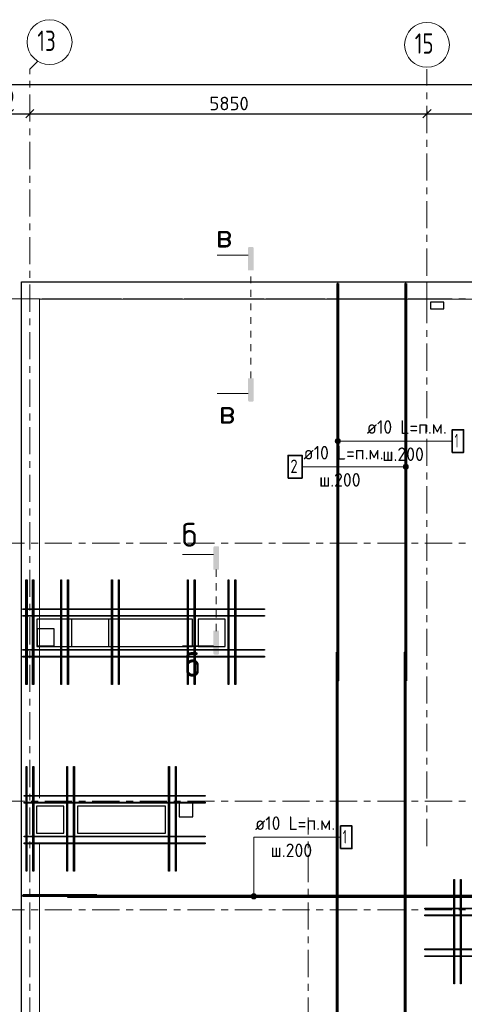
# Model space of a CAD drawing. Header units: metres. Extents: x -38 to 100, y -15 to 21.
# Tile 11 of 90: x 33 to 39, y 6 to 21. Entities that reach past the tile are written whole.
import ezdxf

# ---------------------------------------------------------------- set-up
doc = ezdxf.new("R2010")
doc.units = ezdxf.units.M
doc.header["$PDMODE"] = 65
for name, pattern in [('______11', [0.5, 0.4, -0.05, 0, -0.05]), ('______2', [0.27, 0.2, -0.07]), ('______3', [0.5, 0.4, -0.1]), ('______5', [1.1, 0.8, -0.1, 0.1, -0.1]), ('______9', [0.1, 0, -0.1])]:
    doc.linetypes.add(name, pattern=pattern)
for name, color, linetype, lineweight in [('XR$2$Осевая линия (1)', 7, '______5', 13), ('XR$2$Размерная линия (1)', 7, 'Continuous', 13), ('XR$3$Арм. стержнями верхней зоны', 180, 'Continuous', 35), ('XR$3$Арм. стержнями нижней зоны', 180, 'Continuous', 35), ('XR$3$Арм.стержн. Доп. арматура', 180, 'Continuous', 35), ('XR$3$Балка (1)', 7, '______3', 13), ('XR$3$ВК__отв в полу 1-2 эт', 220, 'Continuous', 25), ('XR$3$Перекрытие (1)', 7, 'Continuous', 35), ('XR$5$Арм. стержнями нижней зоны', 180, 'Continuous', 35), ('XR$5$Арм.стержн. Доп. арматура', 180, 'Continuous', 35), ('XR$5$Балка (1)', 7, '______3', 13), ('XR$5$Общий слой (1)_1', 7, 'Continuous', 13), ('XR$5$Перекрытие (1)', 7, 'Continuous', 35)]:
    doc.layers.add(name, color=color, linetype=linetype, lineweight=lineweight)
doc.styles.add('ISOCPEUR', font='txt')
doc.dimstyles.new('DIMSTYLE_3', dxfattribs={"dimtxt": 0.2, "dimasz": 0.2, "dimexe": 0, "dimexo": 0, "dimgap": 0.1, "dimtad": 2, "dimdec": 0, "dimlfac": 1000, "dimrnd": 5, "dimzin": 12, "dimdsep": 46, "dimtxsty": 'ISOCPEUR', "dimblk1": 'ALL_ML_STRICH', "dimblk2": 'ALL_ML_STRICH', "dimsah": 1, "dimcen": 0, "dimclrd": 7, "dimclre": 256, "dimclrt": 7, "dimadec": 0, "dimazin": 0, "dimtfac": 1, "dimtdec": 0, "dimtix": 1, "dimtmove": 2, "dimatfit": 3, "dimfxl": 0, "dimtzin": 0, "dimlwd": 0, "dimlwe": -3, "dimarcsym": 0})
doc.dimstyles.new('DIMSTYLE_5', dxfattribs={"dimtxt": 0.2, "dimasz": 0.2, "dimexe": 0, "dimexo": 0, "dimgap": 0.1, "dimtad": 2, "dimdec": 0, "dimlfac": 1000, "dimrnd": 5, "dimzin": 12, "dimdsep": 46, "dimtxsty": 'ISOCPEUR', "dimblk1": 'ALL_ML_STRICH', "dimblk2": 'ALL_ML_STRICH', "dimsah": 1, "dimcen": 0, "dimclrd": 7, "dimclre": 256, "dimclrt": 7, "dimadec": 0, "dimazin": 0, "dimtfac": 1, "dimtdec": 0, "dimtix": 1, "dimtmove": 2, "dimatfit": 3, "dimfxl": 0, "dimtvp": 1.2, "dimtzin": 0, "dimlwd": 0, "dimlwe": -3, "dimarcsym": 0})

# ---------------------------------------------------------------- blocks, each defined once
blk = doc.blocks.new('ALL_ML_STRICH')
at = {"color": 0, "linetype": 'ByBlock', "lineweight": -2}
for p, q in [((-1, 0), (0.5, 0)), ((-0.3, -0.3), (0.3, 0.3)), ((0, -0.5), (0, 0.5))]:
    blk.add_line(p, q, dxfattribs=at)
blk = doc.blocks.new('*D11')
at = {"layer": 'DEFPOINTS', "color": 7, "linetype": 'Continuous', "lineweight": 13, "transparency": 33554687}
for p in [(0.5, 19.557), (0.5, 19.377), (61.6, 17.12)]:
    blk.add_point(p, dxfattribs=at)
at = {"layer": 'XR$2$Размерная линия (1)', "color": 9, "linetype": 'Continuous', "lineweight": -2, "true_color": 0xc7c7c7, "transparency": 33554687}
for p, q in [((0.5, 19.357), (0.5, 19.557)), ((61.6, 17.14), (61.6, 19.557))]:
    blk.add_line(p, q, dxfattribs=at)
at = {"layer": 'XR$2$Размерная линия (1)', "color": 7, "linetype": 'Continuous', "lineweight": -2, "transparency": 33554687}
blk.add_line((0.5, 19.557), (61.6, 19.557), dxfattribs=at)
at = {"layer": 'XR$2$Размерная линия (1)', "color": 7, "linetype": 'Continuous', "lineweight": 13, "transparency": 33554687, "xscale": 0.2, "yscale": 0.2, "zscale": 0.2, "rotation": 180}
blk.add_blockref('ALL_ML_STRICH', (0.5, 19.557), dxfattribs=at)
at = {"layer": 'XR$2$Размерная линия (1)', "color": 7, "linetype": 'Continuous', "lineweight": 13, "transparency": 33554687, "xscale": 0.2, "yscale": 0.2, "zscale": 0.2}
blk.add_blockref('ALL_ML_STRICH', (61.6, 19.557), dxfattribs=at)
at = {"layer": 'XR$2$Размерная линия (1)', "color": 7, "linetype": 'Continuous', "lineweight": 13, "transparency": 33554687, "insert": (31.1, 19.707), "char_height": 0.2, "width": 1, "attachment_point": 5, "style": 'ISOCPEUR'}
blk.add_mtext('\\A1;{61100}', dxfattribs=at)
blk = doc.blocks.new('*D33')
at = {"layer": 'DEFPOINTS', "color": 7, "linetype": 'Continuous', "lineweight": 13, "transparency": 33554687}
for p in [(32.55, 19.135), (32.55, 19.126), (32.85, 19.135)]:
    blk.add_point(p, dxfattribs=at)
at = {"layer": 'XR$2$Размерная линия (1)', "color": 9, "linetype": 'Continuous', "lineweight": -2, "true_color": 0xc7c7c7, "transparency": 33554687}
for p, q in [((32.55, 19.126), (32.55, 19.126)), ((32.85, 19.126), (32.85, 19.126))]:
    blk.add_line(p, q, dxfattribs=at)
at = {"layer": 'XR$2$Размерная линия (1)', "color": 7, "linetype": 'Continuous', "lineweight": -2, "transparency": 33554687}
blk.add_line((32.55, 19.126), (32.85, 19.126), dxfattribs=at)
at = {"layer": 'XR$2$Размерная линия (1)', "color": 7, "linetype": 'Continuous', "lineweight": 13, "transparency": 33554687, "xscale": 0.2, "yscale": 0.2, "zscale": 0.2, "rotation": 180}
blk.add_blockref('ALL_ML_STRICH', (32.55, 19.126), dxfattribs=at)
at = {"layer": 'XR$2$Размерная линия (1)', "color": 7, "linetype": 'Continuous', "lineweight": 13, "transparency": 33554687, "xscale": 0.2, "yscale": 0.2, "zscale": 0.2}
blk.add_blockref('ALL_ML_STRICH', (32.85, 19.126), dxfattribs=at)
at = {"layer": 'XR$2$Размерная линия (1)', "color": 7, "linetype": 'Continuous', "lineweight": 13, "transparency": 33554687, "insert": (32.414, 19.378), "char_height": 0.2, "width": 0.6, "attachment_point": 5, "style": 'ISOCPEUR'}
blk.add_mtext('\\A1;{300}', dxfattribs=at)
blk = doc.blocks.new('*D34')
at = {"layer": 'DEFPOINTS', "color": 7, "linetype": 'Continuous', "lineweight": 13, "transparency": 33554687}
for p in [(38.7, 19.186), (32.85, 19.135), (32.85, 19.126)]:
    blk.add_point(p, dxfattribs=at)
at = {"layer": 'XR$2$Размерная линия (1)', "color": 9, "linetype": 'Continuous', "lineweight": -2, "true_color": 0xc7c7c7, "transparency": 33554687}
for p, q in [((38.7, 19.166), (38.7, 19.126)), ((32.85, 19.126), (32.85, 19.126))]:
    blk.add_line(p, q, dxfattribs=at)
at = {"layer": 'XR$2$Размерная линия (1)', "color": 7, "linetype": 'Continuous', "lineweight": -2, "transparency": 33554687}
blk.add_line((32.85, 19.126), (38.7, 19.126), dxfattribs=at)
at = {"layer": 'XR$2$Размерная линия (1)', "color": 7, "linetype": 'Continuous', "lineweight": 13, "transparency": 33554687, "xscale": 0.2, "yscale": 0.2, "zscale": 0.2, "rotation": 180}
blk.add_blockref('ALL_ML_STRICH', (32.85, 19.126), dxfattribs=at)
at = {"layer": 'XR$2$Размерная линия (1)', "color": 7, "linetype": 'Continuous', "lineweight": 13, "transparency": 33554687, "xscale": 0.2, "yscale": 0.2, "zscale": 0.2}
blk.add_blockref('ALL_ML_STRICH', (38.7, 19.126), dxfattribs=at)
at = {"layer": 'XR$2$Размерная линия (1)', "color": 7, "linetype": 'Continuous', "lineweight": 13, "transparency": 33554687, "insert": (35.785, 19.276), "char_height": 0.2, "width": 0.8, "attachment_point": 5, "style": 'ISOCPEUR'}
blk.add_mtext('\\A1;{5850}', dxfattribs=at)
blk = doc.blocks.new('*D35')
at = {"layer": 'DEFPOINTS', "color": 7, "linetype": 'Continuous', "lineweight": 13, "transparency": 33554687}
for p in [(38.7, 19.186), (38.7, 19.126), (43.05, 19.104)]:
    blk.add_point(p, dxfattribs=at)
at = {"layer": 'XR$2$Размерная линия (1)', "color": 9, "linetype": 'Continuous', "lineweight": -2, "true_color": 0xc7c7c7, "transparency": 33554687}
for p, q in [((38.7, 19.166), (38.7, 19.126)), ((43.05, 19.124), (43.05, 19.126))]:
    blk.add_line(p, q, dxfattribs=at)
at = {"layer": 'XR$2$Размерная линия (1)', "color": 7, "linetype": 'Continuous', "lineweight": -2, "transparency": 33554687}
blk.add_line((38.7, 19.126), (43.05, 19.126), dxfattribs=at)
at = {"layer": 'XR$2$Размерная линия (1)', "color": 7, "linetype": 'Continuous', "lineweight": 13, "transparency": 33554687, "xscale": 0.2, "yscale": 0.2, "zscale": 0.2, "rotation": 180}
blk.add_blockref('ALL_ML_STRICH', (38.7, 19.126), dxfattribs=at)
at = {"layer": 'XR$2$Размерная линия (1)', "color": 7, "linetype": 'Continuous', "lineweight": 13, "transparency": 33554687, "xscale": 0.2, "yscale": 0.2, "zscale": 0.2}
blk.add_blockref('ALL_ML_STRICH', (43.05, 19.126), dxfattribs=at)
at = {"layer": 'XR$2$Размерная линия (1)', "color": 7, "linetype": 'Continuous', "lineweight": 13, "transparency": 33554687, "insert": (40.875, 19.276), "char_height": 0.2, "width": 0.8, "attachment_point": 5, "style": 'ISOCPEUR'}
blk.add_mtext('\\A1;{4350}', dxfattribs=at)

msp = doc.modelspace()

# ---------------------------------------------------------------- hatches: boundary and pattern name
at = {"linetype": 'Continuous', "lineweight": 25, "true_color": 0x000000, "transparency": 33554687}
for points in [[(36.0644, 17.1459), (36.0649, 17.1484), (36.0657, 17.1508), (36.0668, 17.1531), (36.0682, 17.1552), (36.0699, 17.1571), (36.0718, 17.1588), (36.074, 17.1602), (36.0763, 17.1614), (36.0787, 17.1622), (36.0812, 17.1627), (36.0837, 17.1629), (36.1282, 17.1629), (36.1308, 17.1627), (36.1333, 17.1622), (36.1357, 17.1614), (36.138, 17.1602), (36.1401, 17.1588), (36.1421, 17.1571), (36.1438, 17.1552), (36.1452, 17.1531), (36.1463, 17.1508), (36.1471, 17.1484), (36.1476, 17.1459), (36.1478, 17.1433), (36.1478, 16.8183), (36.0642, 16.8183), (36.0642, 17.1433)], [(36.0644, 17.1459), (36.0649, 17.1484), (36.0657, 17.1508), (36.0668, 17.1531), (36.0682, 17.1552), (36.0699, 17.1571), (36.0718, 17.1588), (36.074, 17.1602), (36.0763, 17.1614), (36.0787, 17.1622), (36.0812, 17.1627), (36.0837, 17.1629), (36.1282, 17.1629), (36.1308, 17.1627), (36.1333, 17.1622), (36.1357, 17.1614), (36.138, 17.1602), (36.1401, 17.1588), (36.1421, 17.1571), (36.1438, 17.1552), (36.1452, 17.1531), (36.1463, 17.1508), (36.1471, 17.1484), (36.1476, 17.1459), (36.1478, 17.1433), (36.1478, 16.8183), (36.0642, 16.8183), (36.0642, 17.1433)], [(36.0644, 14.9029), (36.0642, 14.9054), (36.0642, 15.2304), (36.1478, 15.2304), (36.1478, 14.9054), (36.1476, 14.9029), (36.1471, 14.9004), (36.1463, 14.898), (36.1452, 14.8957), (36.1438, 14.8935), (36.1421, 14.8916), (36.1401, 14.8899), (36.138, 14.8885), (36.1357, 14.8874), (36.1333, 14.8866), (36.1308, 14.8861), (36.1282, 14.8859), (36.0837, 14.8859), (36.0812, 14.8861), (36.0787, 14.8866), (36.0763, 14.8874), (36.074, 14.8885), (36.0718, 14.8899), (36.0699, 14.8916), (36.0682, 14.8935), (36.0668, 14.8957), (36.0657, 14.898), (36.0649, 14.9004)], [(36.0644, 14.9029), (36.0642, 14.9054), (36.0642, 15.2304), (36.1478, 15.2304), (36.1478, 14.9054), (36.1476, 14.9029), (36.1471, 14.9004), (36.1463, 14.898), (36.1452, 14.8957), (36.1438, 14.8935), (36.1421, 14.8916), (36.1401, 14.8899), (36.138, 14.8885), (36.1357, 14.8874), (36.1333, 14.8866), (36.1308, 14.8861), (36.1282, 14.8859), (36.0837, 14.8859), (36.0812, 14.8861), (36.0787, 14.8866), (36.0763, 14.8874), (36.074, 14.8885), (36.0718, 14.8899), (36.0699, 14.8916), (36.0682, 14.8935), (36.0668, 14.8957), (36.0657, 14.898), (36.0649, 14.9004)], [(35.5549, 12.7399), (35.5554, 12.7424), (35.5562, 12.7448), (35.5574, 12.7471), (35.5588, 12.7492), (35.5605, 12.7511), (35.5624, 12.7528), (35.5645, 12.7542), (35.5668, 12.7554), (35.5692, 12.7562), (35.5717, 12.7567), (35.5743, 12.7568), (35.6188, 12.7568), (35.6214, 12.7567), (35.6239, 12.7562), (35.6263, 12.7554), (35.6286, 12.7542), (35.6307, 12.7528), (35.6326, 12.7511), (35.6343, 12.7492), (35.6357, 12.7471), (35.6369, 12.7448), (35.6377, 12.7424), (35.6382, 12.7399), (35.6383, 12.7373), (35.6383, 12.4123), (35.5547, 12.4123), (35.5547, 12.7373)], [(35.5549, 12.7399), (35.5554, 12.7424), (35.5562, 12.7448), (35.5574, 12.7471), (35.5588, 12.7492), (35.5605, 12.7511), (35.5624, 12.7528), (35.5645, 12.7542), (35.5668, 12.7554), (35.5692, 12.7562), (35.5717, 12.7567), (35.5743, 12.7568), (35.6188, 12.7568), (35.6214, 12.7567), (35.6239, 12.7562), (35.6263, 12.7554), (35.6286, 12.7542), (35.6307, 12.7528), (35.6326, 12.7511), (35.6343, 12.7492), (35.6357, 12.7471), (35.6369, 12.7448), (35.6377, 12.7424), (35.6382, 12.7399), (35.6383, 12.7373), (35.6383, 12.4123), (35.5547, 12.4123), (35.5547, 12.7373)]]:
    msp.add_hatch(color=18, dxfattribs=at).paths.add_polyline_path(points, flags=16)
for points in [[(35.5549, 11.1869), (35.5554, 11.1844), (35.5562, 11.1819), (35.5574, 11.1796), (35.5588, 11.1775), (35.5605, 11.1756), (35.5624, 11.1739), (35.5645, 11.1725), (35.5668, 11.1714), (35.5692, 11.1705), (35.5717, 11.17), (35.5743, 11.1699), (35.6188, 11.1699), (35.6214, 11.17), (35.6239, 11.1705), (35.6263, 11.1714), (35.6286, 11.1725), (35.6307, 11.1739), (35.6326, 11.1756), (35.6343, 11.1775), (35.6357, 11.1796), (35.6369, 11.1819), (35.6377, 11.1844), (35.6382, 11.1869), (35.6383, 11.1894), (35.6383, 11.5144), (35.5547, 11.5144), (35.5547, 11.1894)], [(35.5549, 11.1769), (35.5554, 11.1744), (35.5562, 11.1719), (35.5574, 11.1696), (35.5588, 11.1675), (35.5605, 11.1656), (35.5624, 11.1639), (35.5645, 11.1625), (35.5668, 11.1614), (35.5692, 11.1605), (35.5717, 11.16), (35.5743, 11.1599), (35.6188, 11.1599), (35.6214, 11.16), (35.6239, 11.1605), (35.6263, 11.1614), (35.6286, 11.1625), (35.6307, 11.1639), (35.6326, 11.1656), (35.6343, 11.1675), (35.6357, 11.1696), (35.6369, 11.1719), (35.6377, 11.1744), (35.6382, 11.1769), (35.6383, 11.1794), (35.6383, 11.5044), (35.5547, 11.5044), (35.5547, 11.1794)]]:
    msp.add_hatch(color=18, dxfattribs=at).paths.add_polyline_path(points)
at = {"layer": 'XR$3$Арм. стержнями верхней зоны', "linetype": 'Continuous', "lineweight": 13, "transparency": 33554687}
for points in [[(38.3553, 13.908), (38.3553, 13.9455), (38.35, 13.9267)], [(38.3553, 13.9455), (38.3688, 13.8945), (38.3688, 13.959)], [(38.3553, 13.9455), (38.3553, 13.908), (38.3688, 13.8945)], [(38.3688, 13.959), (38.3875, 13.8892), (38.3875, 13.9642)], [(38.3688, 13.959), (38.3688, 13.8945), (38.3875, 13.8892)], [(38.3875, 13.9642), (38.3875, 13.8892), (38.4062, 13.8945)], [(38.3875, 13.9642), (38.4062, 13.8945), (38.4062, 13.959)], [(38.4062, 13.959), (38.4062, 13.8945), (38.4197, 13.908)], [(38.4062, 13.959), (38.4197, 13.908), (38.4197, 13.9455)], [(38.4197, 13.9455), (38.4197, 13.908), (38.425, 13.9267)]]:
    msp.add_hatch(color=7, dxfattribs=at).paths.add_polyline_path(points)
at = {"layer": 'XR$3$Арм. стержнями нижней зоны', "linetype": 'Continuous', "lineweight": 13, "transparency": 33554687}
for points in [[(36.1798, 7.619), (36.1153, 7.619), (36.1101, 7.6002)], [(36.1798, 7.619), (36.1101, 7.6002), (36.1851, 7.6002)], [(36.1851, 7.6002), (36.1101, 7.6002), (36.1153, 7.5815)], [(36.1663, 7.6325), (36.1288, 7.6325), (36.1153, 7.619)], [(36.1663, 7.6325), (36.1153, 7.619), (36.1798, 7.619)], [(36.1851, 7.6002), (36.1153, 7.5815), (36.1798, 7.5815)], [(36.1798, 7.5815), (36.1153, 7.5815), (36.1288, 7.568)], [(36.1288, 7.6325), (36.1663, 7.6325), (36.1476, 7.6377)], [(36.1798, 7.5815), (36.1288, 7.568), (36.1663, 7.568)], [(36.1663, 7.568), (36.1288, 7.568), (36.1476, 7.5627)]]:
    msp.add_hatch(color=7, dxfattribs=at).paths.add_polyline_path(points)
at = {"layer": 'XR$5$Арм. стержнями нижней зоны', "linetype": 'Continuous', "lineweight": 13, "transparency": 33554687}
for points in [[(37.3552, 14.2859), (37.3552, 14.3234), (37.35, 14.3047)], [(37.3687, 14.2724), (37.3687, 14.3369), (37.3552, 14.3234)], [(37.3687, 14.2724), (37.3552, 14.3234), (37.3552, 14.2859)], [(37.3875, 14.2672), (37.3875, 14.3422), (37.3687, 14.3369)], [(37.3875, 14.2672), (37.3687, 14.3369), (37.3687, 14.2724)], [(37.4062, 14.2724), (37.4062, 14.3369), (37.3875, 14.3422)], [(37.4062, 14.2724), (37.3875, 14.3422), (37.3875, 14.2672)], [(37.4197, 14.2859), (37.4197, 14.3234), (37.4062, 14.3369)], [(37.4197, 14.2859), (37.4062, 14.3369), (37.4062, 14.2724)], [(37.4197, 14.3234), (37.4197, 14.2859), (37.425, 14.3047)]]:
    msp.add_hatch(color=7, dxfattribs=at).paths.add_polyline_path(points)

# ---------------------------------------------------------------- linework, layer by layer
at = {"color": 7, "linetype": 'Continuous', "lineweight": 13, "transparency": 33554687}
for p, q in [((36.0642, 17.0413), (35.6075, 17.0413)), ((36.0642, 17.0413), (35.6075, 17.0413)), ((36.0642, 15.0074), (35.6075, 15.0074)), ((36.0642, 15.0074), (35.6075, 15.0074)), ((35.5547, 12.6353), (35.098, 12.6353)), ((35.5547, 12.6353), (35.098, 12.6353)), ((35.5547, 11.2914), (35.098, 11.2914)), ((35.5547, 11.2814), (35.098, 11.2814))]:
    msp.add_line(p, q, dxfattribs=at)
at = {"color": 7, "linetype": '______9', "lineweight": 13, "transparency": 33554687}
for p, q in [((36.106, 15.2304), (36.106, 16.8183)), ((36.106, 15.2304), (36.106, 16.8183)), ((35.5965, 11.5144), (35.5965, 12.4123)), ((35.5965, 11.5044), (35.5965, 12.4123))]:
    msp.add_line(p, q, dxfattribs=at)
at = {"layer": 'XR$2$Осевая линия (1)', "color": 253, "linetype": '______11', "lineweight": 13, "true_color": 0xa0a0a0, "transparency": 33554687}
for p, q in [((32.85, 19.78), (32.9631, 19.8931)), ((32.85, -3.39), (32.85, 19.78)), ((38.7, 8.34), (38.7, 19.78)), ((-2.63, 16.4), (62.6, 16.4)), ((-2.63, 12.8), (62.6, 12.8)), ((-2.63, 9), (62.6, 9)), ((36.95, -3.39), (36.95, 8.76)), ((-2.63, 7.4), (62.6, 7.4))]:
    msp.add_line(p, q, dxfattribs=at)
at = {"layer": 'XR$2$Осевая линия (1)', "color": 7, "linetype": 'Continuous', "lineweight": 13, "transparency": 33554687}
for centre in [(33.1404, 20.1801), (38.7004, 20.1401)]:
    msp.add_circle(centre, 0.3304, dxfattribs=at)
at = {"layer": 'XR$3$Арм. стержнями верхней зоны', "color": 7, "linetype": 'Continuous', "lineweight": 13, "transparency": 33554687}
for p, q in [((36.8612, 13.9267), (38.1412, 13.9267)), ((38.1412, 13.9267), (38.3875, 13.9267)), ((38.35, 13.9267), (38.35, 13.9267)), ((38.3875, 13.9642), (38.3875, 13.9642)), ((38.425, 13.9267), (38.425, 13.9267)), ((38.3875, 13.8892), (38.3875, 13.8892))]:
    msp.add_line(p, q, dxfattribs=at)
at = {"layer": 'XR$3$Арм. стержнями верхней зоны', "color": 4, "linetype": 'Continuous', "lineweight": 50, "transparency": 33554687}
for points in [[(38.3925, 16.6252), (38.3925, 10.7752), (38.3825, 10.7752), (38.3825, 16.6252), (38.3925, 16.6252)], [(38.3825, 11.1952), (38.3825, -0.2248), (38.3725, -0.2248), (38.3725, 11.1952), (38.3825, 11.1952)]]:
    msp.add_lwpolyline(points, dxfattribs=at)
at = {"layer": 'XR$3$Арм. стержнями верхней зоны', "color": 7, "linetype": 'Continuous', "lineweight": 35, "transparency": 33554687}
msp.add_lwpolyline([(36.6546, 13.7601), (36.8612, 13.7601), (36.8612, 14.0934), (36.6546, 14.0934), (36.6546, 13.7601)], dxfattribs=at)
at = {"layer": 'XR$3$Арм. стержнями верхней зоны', "color": 7, "linetype": 'Continuous', "lineweight": 13, "transparency": 33554687}
msp.add_circle((38.3875, 13.9267), 0.0375, dxfattribs=at)
at = {"layer": 'XR$3$Арм. стержнями нижней зоны', "color": 7, "linetype": 'Continuous', "lineweight": 13, "transparency": 33554687}
for p, q in [((36.1476, 8.4708), (37.4276, 8.4708)), ((36.1476, 8.4708), (36.1476, 7.6002)), ((36.1101, 7.6002), (36.1101, 7.6002)), ((36.1476, 7.6377), (36.1476, 7.6377)), ((36.1476, 7.5627), (36.1476, 7.5627)), ((36.1851, 7.6002), (36.1851, 7.6002))]:
    msp.add_line(p, q, dxfattribs=at)
at = {"layer": 'XR$3$Арм. стержнями нижней зоны', "color": 7, "linetype": 'Continuous', "lineweight": 35, "transparency": 33554687}
msp.add_lwpolyline([(37.4276, 8.3041), (37.5943, 8.3041), (37.5943, 8.6374), (37.4276, 8.6374), (37.4276, 8.3041)], dxfattribs=at)
at = {"layer": 'XR$3$Арм. стержнями нижней зоны', "color": 4, "linetype": 'Continuous', "lineweight": 50, "transparency": 33554687}
for points in [[(33.825, 7.6052), (32.75, 7.6052), (32.75, 7.6152), (33.825, 7.6152), (33.825, 7.6052)], [(45.105, 7.5952), (33.405, 7.5952), (33.405, 7.6052), (45.105, 7.6052), (45.105, 7.5952)]]:
    msp.add_lwpolyline(points, dxfattribs=at)
at = {"layer": 'XR$3$Арм. стержнями нижней зоны', "color": 7, "linetype": 'Continuous', "lineweight": 13, "transparency": 33554687}
msp.add_circle((36.1476, 7.6002), 0.0375, dxfattribs=at)
at = {"layer": 'XR$3$Арм.стержн. Доп. арматура', "color": 34, "linetype": 'Continuous', "lineweight": 25, "transparency": 33554687}
for points in [[(32.7909, 10.7202), (32.7908, 12.2602), (32.8028, 12.2602), (32.8029, 10.7202), (32.7909, 10.7202)], [(32.7909, 10.7202), (32.7908, 12.2602), (32.8028, 12.2602), (32.8029, 10.7202), (32.7909, 10.7202)], [(32.8909, 10.7202), (32.8908, 12.2602), (32.9028, 12.2602), (32.9029, 10.7202), (32.8909, 10.7202)], [(32.8909, 10.7202), (32.8908, 12.2602), (32.9028, 12.2602), (32.9029, 10.7202), (32.8909, 10.7202)], [(33.3049, 10.7202), (33.3049, 12.2602), (33.3169, 12.2602), (33.3169, 10.7202), (33.3049, 10.7202)], [(33.3049, 10.7202), (33.3049, 12.2602), (33.3169, 12.2602), (33.3169, 10.7202), (33.3049, 10.7202)], [(33.4049, 10.7202), (33.4049, 12.2602), (33.4169, 12.2602), (33.4169, 10.7202), (33.4049, 10.7202)], [(33.4049, 10.7202), (33.4049, 12.2602), (33.4169, 12.2602), (33.4169, 10.7202), (33.4049, 10.7202)], [(34.0548, 10.7202), (34.0548, 12.2602), (34.0668, 12.2602), (34.0668, 10.7202), (34.0548, 10.7202)], [(34.0548, 10.7202), (34.0548, 12.2602), (34.0668, 12.2602), (34.0668, 10.7202), (34.0548, 10.7202)], [(34.1548, 10.7202), (34.1548, 12.2602), (34.1668, 12.2602), (34.1668, 10.7202), (34.1548, 10.7202)], [(34.1548, 10.7202), (34.1548, 12.2602), (34.1668, 12.2602), (34.1668, 10.7202), (34.1548, 10.7202)], [(35.171, 10.7202), (35.171, 12.2602), (35.183, 12.2602), (35.183, 10.7202), (35.171, 10.7202)], [(35.171, 10.7202), (35.171, 12.2602), (35.183, 12.2602), (35.183, 10.7202), (35.171, 10.7202)], [(35.271, 10.7202), (35.271, 12.2602), (35.283, 12.2602), (35.283, 10.7202), (35.271, 10.7202)], [(35.271, 10.7202), (35.271, 12.2602), (35.283, 12.2602), (35.283, 10.7202), (35.271, 10.7202)], [(35.7709, 10.7202), (35.7709, 12.2602), (35.7829, 12.2602), (35.7829, 10.7202), (35.7709, 10.7202)], [(35.7709, 10.7202), (35.7709, 12.2602), (35.7829, 12.2602), (35.7829, 10.7202), (35.7709, 10.7202)], [(35.8709, 10.7202), (35.8709, 12.2602), (35.8829, 12.2602), (35.8829, 10.7202), (35.8709, 10.7202)], [(35.8709, 10.7202), (35.8709, 12.2602), (35.8829, 12.2602), (35.8829, 10.7202), (35.8709, 10.7202)], [(32.7519, 11.8362), (34.5909, 11.8362), (34.5909, 11.8242), (32.7519, 11.8242), (32.7519, 11.8362)], [(32.7519, 11.8362), (34.5909, 11.8362), (34.5909, 11.8242), (32.7519, 11.8242), (32.7519, 11.8362)], [(34.3269, 11.8362), (36.3069, 11.8362), (36.3069, 11.8242), (34.3269, 11.8242), (34.3269, 11.8362)], [(34.3269, 11.8362), (36.3069, 11.8362), (36.3069, 11.8242), (34.3269, 11.8242), (34.3269, 11.8362)], [(32.7519, 11.7362), (34.5909, 11.7362), (34.5909, 11.7242), (32.7519, 11.7242), (32.7519, 11.7362)], [(32.7519, 11.7362), (34.5909, 11.7362), (34.5909, 11.7242), (32.7519, 11.7242), (32.7519, 11.7362)], [(34.3269, 11.7362), (36.3069, 11.7362), (36.3069, 11.7242), (34.3269, 11.7242), (34.3269, 11.7362)], [(34.3269, 11.7362), (36.3069, 11.7362), (36.3069, 11.7242), (34.3269, 11.7242), (34.3269, 11.7362)], [(32.7519, 11.2363), (34.5909, 11.2363), (34.5909, 11.2243), (32.7519, 11.2243), (32.7519, 11.2363)], [(32.7519, 11.2363), (34.5909, 11.2363), (34.5909, 11.2243), (32.7519, 11.2243), (32.7519, 11.2363)], [(34.3269, 11.2363), (36.3069, 11.2363), (36.3069, 11.2243), (34.3269, 11.2243), (34.3269, 11.2363)], [(34.3269, 11.2363), (36.3069, 11.2363), (36.3069, 11.2243), (34.3269, 11.2243), (34.3269, 11.2363)], [(32.7519, 11.1363), (34.5909, 11.1363), (34.5909, 11.1243), (32.7519, 11.1243), (32.7519, 11.1363)], [(32.7519, 11.1363), (34.5909, 11.1363), (34.5909, 11.1243), (32.7519, 11.1243), (32.7519, 11.1363)], [(34.3269, 11.1363), (36.3069, 11.1363), (36.3069, 11.1243), (34.3269, 11.1243), (34.3269, 11.1363)], [(34.3269, 11.1363), (36.3069, 11.1363), (36.3069, 11.1243), (34.3269, 11.1243), (34.3269, 11.1363)], [(32.7941, 7.9702), (32.7941, 9.5102), (32.8061, 9.5102), (32.8061, 7.9702), (32.7941, 7.9702)], [(32.7941, 7.9702), (32.7941, 9.5102), (32.8061, 9.5102), (32.8061, 7.9702), (32.7941, 7.9702)], [(32.8941, 7.9702), (32.8941, 9.5102), (32.9061, 9.5102), (32.9061, 7.9702), (32.8941, 7.9702)], [(32.8941, 7.9702), (32.8941, 9.5102), (32.9061, 9.5102), (32.9061, 7.9702), (32.8941, 7.9702)], [(33.3939, 7.9702), (33.3939, 9.5102), (33.4059, 9.5102), (33.4059, 7.9702), (33.3939, 7.9702)], [(33.3939, 7.9702), (33.3939, 9.5102), (33.4059, 9.5102), (33.4059, 7.9702), (33.3939, 7.9702)], [(33.4939, 7.9702), (33.4939, 9.5102), (33.5059, 9.5102), (33.5059, 7.9702), (33.4939, 7.9702)], [(33.4939, 7.9702), (33.4939, 9.5102), (33.5059, 9.5102), (33.5059, 7.9702), (33.4939, 7.9702)], [(32.765, 9.0862), (33.85, 9.0862), (33.85, 9.0742), (32.765, 9.0742), (32.765, 9.0862)], [(32.765, 9.0862), (33.85, 9.0862), (33.85, 9.0742), (32.765, 9.0742), (32.765, 9.0862)], [(32.765, 8.9862), (33.85, 8.9862), (33.85, 8.9742), (32.765, 8.9742), (32.765, 8.9862)], [(32.765, 8.9862), (33.85, 8.9862), (33.85, 8.9742), (32.765, 8.9742), (32.765, 8.9862)], [(32.765, 8.4863), (33.85, 8.4863), (33.85, 8.4743), (32.765, 8.4743), (32.765, 8.4863)], [(32.765, 8.4863), (33.85, 8.4863), (33.85, 8.4743), (32.765, 8.4743), (32.765, 8.4863)], [(32.765, 8.3863), (33.85, 8.3863), (33.85, 8.3743), (32.765, 8.3743), (32.765, 8.3863)], [(32.765, 8.3863), (33.85, 8.3863), (33.85, 8.3743), (32.765, 8.3743), (32.765, 8.3863)]]:
    msp.add_lwpolyline(points, dxfattribs=at)
at = {"layer": 'XR$3$Балка (1)', "color": 7, "linetype": '______2', "lineweight": 25, "transparency": 33554687}
for p, q in [((32.725, 16.4002), (32.725, 16.6502)), ((32.725, 16.6502), (38.7, 16.6502))]:
    msp.add_line(p, q, dxfattribs=at)
at = {"layer": 'XR$3$Балка (1)', "color": 7, "linetype": '______2', "lineweight": 18, "transparency": 33554687}
msp.add_line((38.7, 16.6502), (38.7, 16.6502), dxfattribs=at)
at = {"layer": 'XR$3$ВК__отв в полу 1-2 эт', "color": 7, "linetype": 'Continuous', "lineweight": 13, "transparency": 33554687}
for points in [[(61.5919, -0.2051), (61.5919, 16.4849), (45.9119, 16.4849), (45.9119, 12.0549), (43.0719, 12.0549), (43.0719, 11.5249), (40.7619, 11.5249), (40.7619, 16.3949), (32.9919, 16.3949), (32.9919, 9.0449)], [(32.9919, 8.3849), (32.9919, -0.0251), (61.8219, -0.0251)]]:
    msp.add_lwpolyline(points, dxfattribs=at)
at = {"layer": 'XR$3$Перекрытие (1)', "color": 7, "linetype": 'Continuous', "lineweight": 25, "transparency": 33554687}
for p, q in [((38.7, 16.6502), (41.0797, 16.6502)), ((32.725, -0.2498), (32.725, 16.4002)), ((38.75, 16.3503), (38.75, 16.2503)), ((38.95, 16.3503), (38.75, 16.3503)), ((38.75, 16.2503), (38.95, 16.2503)), ((38.95, 16.2503), (38.95, 16.3503)), ((33.4609, 11.6802), (33.4609, 11.2802)), ((34.0109, 11.6802), (33.4609, 11.6802)), ((34.0109, 11.2802), (34.0109, 11.6802)), ((35.3269, 11.6802), (35.3269, 11.2802)), ((35.7269, 11.6802), (35.3269, 11.6802)), ((35.7269, 11.2802), (35.7269, 11.6802)), ((32.957, 11.5402), (32.957, 11.2902)), ((33.207, 11.5402), (32.957, 11.5402)), ((33.207, 11.2902), (33.207, 11.5402)), ((32.957, 11.2902), (33.207, 11.2902)), ((33.4609, 11.2802), (34.0109, 11.2802)), ((35.3269, 11.2802), (35.7269, 11.2802)), ((32.95, 8.9302), (32.95, 8.5302)), ((33.35, 8.9302), (32.95, 8.9302)), ((33.35, 8.5302), (33.35, 8.9302)), ((35.05, 8.9702), (35.05, 8.7702)), ((35.25, 8.9702), (35.05, 8.9702)), ((35.25, 8.7702), (35.25, 8.9702)), ((35.05, 8.7702), (35.25, 8.7702)), ((32.95, 8.5302), (33.35, 8.5302))]:
    msp.add_line(p, q, dxfattribs=at)
at = {"layer": 'XR$3$Перекрытие (1)', "color": 7, "linetype": '______2', "lineweight": 18, "transparency": 33554687}
for p, q in [((38.7, 16.6502), (38.7, 16.4002)), ((38.7, 16.4002), (32.725, 16.4002))]:
    msp.add_line(p, q, dxfattribs=at)
at = {"layer": 'XR$5$Арм. стержнями нижней зоны', "color": 7, "linetype": 'Continuous', "lineweight": 13, "transparency": 33554687}
for p, q in [((37.35, 14.3047), (37.35, 14.3047)), ((37.3875, 14.3422), (37.3875, 14.3422)), ((37.7936, 14.3047), (37.3875, 14.3047)), ((37.3875, 14.2672), (37.3875, 14.2672)), ((37.425, 14.3047), (37.425, 14.3047)), ((37.7936, 14.3047), (39.0736, 14.3047))]:
    msp.add_line(p, q, dxfattribs=at)
at = {"layer": 'XR$5$Арм. стержнями нижней зоны', "color": 4, "linetype": 'Continuous', "lineweight": 50, "transparency": 33554687}
for points in [[(37.3925, 16.6252), (37.3925, 10.7752), (37.3825, 10.7752), (37.3825, 16.6252), (37.3925, 16.6252)], [(37.3825, 11.1952), (37.3825, -0.2248), (37.3725, -0.2248), (37.3725, 11.1952), (37.3825, 11.1952)], [(33.835, 7.6052), (32.75, 7.6052), (32.75, 7.6152), (33.835, 7.6152), (33.835, 7.6052)], [(45.115, 7.5952), (33.415, 7.5952), (33.415, 7.6052), (45.115, 7.6052), (45.115, 7.5952)]]:
    msp.add_lwpolyline(points, dxfattribs=at)
at = {"layer": 'XR$5$Арм. стержнями нижней зоны', "color": 7, "linetype": 'Continuous', "lineweight": 35, "transparency": 33554687}
msp.add_lwpolyline([(39.0736, 14.138), (39.2402, 14.138), (39.2402, 14.4713), (39.0736, 14.4713), (39.0736, 14.138)], dxfattribs=at)
at = {"layer": 'XR$5$Арм. стержнями нижней зоны', "color": 7, "linetype": 'Continuous', "lineweight": 13, "transparency": 33554687}
msp.add_circle((37.3875, 14.3047), 0.0375, dxfattribs=at)
at = {"layer": 'XR$5$Арм.стержн. Доп. арматура', "color": 34, "linetype": 'Continuous', "lineweight": 25, "transparency": 33554687}
for points in [[(32.796, 10.7202), (32.7959, 12.2602), (32.8079, 12.2602), (32.808, 10.7202), (32.796, 10.7202)], [(32.796, 10.7202), (32.7959, 12.2602), (32.8079, 12.2602), (32.808, 10.7202), (32.796, 10.7202)], [(32.896, 10.7202), (32.8959, 12.2602), (32.9079, 12.2602), (32.908, 10.7202), (32.896, 10.7202)], [(32.896, 10.7202), (32.8959, 12.2602), (32.9079, 12.2602), (32.908, 10.7202), (32.896, 10.7202)], [(35.2709, 10.7202), (35.2709, 12.2602), (35.2829, 12.2602), (35.2829, 10.7202), (35.2709, 10.7202)], [(35.2709, 10.7202), (35.2709, 12.2602), (35.2829, 12.2602), (35.2829, 10.7202), (35.2709, 10.7202)], [(35.7709, 10.7202), (35.7709, 12.2602), (35.7829, 12.2602), (35.7829, 10.7202), (35.7709, 10.7202)], [(35.7709, 10.7202), (35.7709, 12.2602), (35.7829, 12.2602), (35.7829, 10.7202), (35.7709, 10.7202)], [(35.8709, 10.7202), (35.8709, 12.2602), (35.8829, 12.2602), (35.8829, 10.7202), (35.8709, 10.7202)], [(35.8709, 10.7202), (35.8709, 12.2602), (35.8829, 12.2602), (35.8829, 10.7202), (35.8709, 10.7202)], [(32.745, 11.8362), (36.3069, 11.8362), (36.3069, 11.8242), (32.745, 11.8242), (32.745, 11.8362)], [(32.745, 11.8362), (36.3069, 11.8362), (36.3069, 11.8242), (32.745, 11.8242), (32.745, 11.8362)], [(32.745, 11.7362), (36.3069, 11.7362), (36.3069, 11.7242), (32.745, 11.7242), (32.745, 11.7362)], [(32.745, 11.7362), (36.3069, 11.7362), (36.3069, 11.7242), (32.745, 11.7242), (32.745, 11.7362)], [(32.745, 11.2363), (36.3069, 11.2363), (36.3069, 11.2243), (32.745, 11.2243), (32.745, 11.2363)], [(32.745, 11.2363), (36.3069, 11.2363), (36.3069, 11.2243), (32.745, 11.2243), (32.745, 11.2363)], [(32.745, 11.1363), (36.3069, 11.1363), (36.3069, 11.1243), (32.745, 11.1243), (32.745, 11.1363)], [(32.745, 11.1363), (36.3069, 11.1363), (36.3069, 11.1243), (32.745, 11.1243), (32.745, 11.1363)], [(32.7941, 7.9702), (32.7941, 9.5102), (32.8061, 9.5102), (32.8061, 7.9702), (32.7941, 7.9702)], [(32.7941, 7.9702), (32.7941, 9.5102), (32.8061, 9.5102), (32.8061, 7.9702), (32.7941, 7.9702)], [(32.8941, 7.9702), (32.8941, 9.5102), (32.9061, 9.5102), (32.9061, 7.9702), (32.8941, 7.9702)], [(32.8941, 7.9702), (32.8941, 9.5102), (32.9061, 9.5102), (32.9061, 7.9702), (32.8941, 7.9702)], [(33.3938, 7.9702), (33.3938, 9.5102), (33.4058, 9.5102), (33.4058, 7.9702), (33.3938, 7.9702)], [(33.3938, 7.9702), (33.3938, 9.5102), (33.4058, 9.5102), (33.4058, 7.9702), (33.3938, 7.9702)], [(33.4938, 7.9702), (33.4938, 9.5102), (33.5058, 9.5102), (33.5058, 7.9702), (33.4938, 7.9702)], [(33.4938, 7.9702), (33.4938, 9.5102), (33.5058, 9.5102), (33.5058, 7.9702), (33.4938, 7.9702)], [(34.8939, 7.9702), (34.8939, 9.5102), (34.9059, 9.5102), (34.9059, 7.9702), (34.8939, 7.9702)], [(34.8939, 7.9702), (34.8939, 9.5102), (34.9059, 9.5102), (34.9059, 7.9702), (34.8939, 7.9702)], [(34.9939, 7.9702), (34.9939, 9.5102), (35.0059, 9.5102), (35.0059, 7.9702), (34.9939, 7.9702)], [(34.9939, 7.9702), (34.9939, 9.5102), (35.0059, 9.5102), (35.0059, 7.9702), (34.9939, 7.9702)], [(32.765, 9.0862), (35.43, 9.0862), (35.43, 9.0742), (32.765, 9.0742), (32.765, 9.0862)], [(32.765, 9.0862), (35.43, 9.0862), (35.43, 9.0742), (32.765, 9.0742), (32.765, 9.0862)], [(32.765, 8.9862), (35.43, 8.9862), (35.43, 8.9742), (32.765, 8.9742), (32.765, 8.9862)], [(32.765, 8.9862), (35.43, 8.9862), (35.43, 8.9742), (32.765, 8.9742), (32.765, 8.9862)], [(32.765, 8.4863), (35.43, 8.4863), (35.43, 8.4743), (32.765, 8.4743), (32.765, 8.4863)], [(32.765, 8.4863), (35.43, 8.4863), (35.43, 8.4743), (32.765, 8.4743), (32.765, 8.4863)], [(32.765, 8.3863), (35.43, 8.3863), (35.43, 8.3743), (32.765, 8.3743), (32.765, 8.3863)], [(32.765, 8.3863), (35.43, 8.3863), (35.43, 8.3743), (32.765, 8.3743), (32.765, 8.3863)], [(39.094, 6.3102), (39.094, 7.8502), (39.106, 7.8502), (39.106, 6.3102), (39.094, 6.3102)], [(39.094, 6.3102), (39.094, 7.8502), (39.106, 7.8502), (39.106, 6.3102), (39.094, 6.3102)], [(39.194, 6.3102), (39.194, 7.8502), (39.206, 7.8502), (39.206, 6.3102), (39.194, 6.3102)], [(39.194, 6.3102), (39.194, 7.8502), (39.206, 7.8502), (39.206, 6.3102), (39.194, 6.3102)], [(38.6699, 7.4261), (44.98, 7.4262), (44.98, 7.4142), (38.6699, 7.4141), (38.6699, 7.4261)], [(38.6699, 7.4261), (44.98, 7.4262), (44.98, 7.4142), (38.6699, 7.4141), (38.6699, 7.4261)], [(38.6699, 7.3261), (44.98, 7.3262), (44.98, 7.3142), (38.6699, 7.3141), (38.6699, 7.3261)], [(38.6699, 7.3261), (44.98, 7.3262), (44.98, 7.3142), (38.6699, 7.3141), (38.6699, 7.3261)], [(38.6699, 6.8263), (42.5839, 6.8263), (42.5839, 6.8143), (38.6699, 6.8143), (38.6699, 6.8263)], [(38.6699, 6.8263), (42.5839, 6.8263), (42.5839, 6.8143), (38.6699, 6.8143), (38.6699, 6.8263)], [(38.6699, 6.7263), (42.5839, 6.7263), (42.5839, 6.7143), (38.6699, 6.7143), (38.6699, 6.7263)], [(38.6699, 6.7263), (42.5839, 6.7263), (42.5839, 6.7143), (38.6699, 6.7143), (38.6699, 6.7263)]]:
    msp.add_lwpolyline(points, dxfattribs=at)
at = {"layer": 'XR$5$Балка (1)', "color": 7, "linetype": '______2', "lineweight": 18, "transparency": 33554687}
for p, q in [((38.7, 16.4002), (38.7, 16.6502)), ((32.725, 16.4002), (38.7, 16.4002))]:
    msp.add_line(p, q, dxfattribs=at)
at = {"layer": 'XR$5$Общий слой (1)_1', "color": 7, "linetype": 'Continuous', "lineweight": 13, "transparency": 33554687}
for points in [[(61.5919, -0.2051), (61.5919, 16.4849), (45.9119, 16.4849), (45.9119, 12.0549), (43.0719, 12.0549), (43.0719, 11.5249), (40.7619, 11.5249), (40.7619, 16.3949), (32.9919, 16.3949), (32.9919, 9.0449)], [(32.9919, 8.3849), (32.9919, -0.0251), (61.8219, -0.0251)]]:
    msp.add_lwpolyline(points, dxfattribs=at)
at = {"layer": 'XR$5$Перекрытие (1)', "color": 7, "linetype": 'Continuous', "lineweight": 25, "transparency": 33554687}
for p, q in [((32.725, -0.2498), (32.725, 16.6502)), ((32.725, 16.6502), (41.0797, 16.6502)), ((38.95, 16.3503), (38.75, 16.3502)), ((38.75, 16.3502), (38.75, 16.2503)), ((38.75, 16.2503), (38.95, 16.2504)), ((38.95, 16.2504), (38.95, 16.3503)), ((32.952, 11.6802), (32.952, 11.2802)), ((35.247, 11.6802), (32.952, 11.6802)), ((35.247, 11.2802), (35.247, 11.6802)), ((35.3269, 11.6802), (35.3269, 11.2802)), ((35.7269, 11.6802), (35.3269, 11.6802)), ((35.7269, 11.2802), (35.7269, 11.6802)), ((32.952, 11.2802), (35.247, 11.2802)), ((35.3269, 11.2802), (35.7269, 11.2802)), ((32.95, 8.9302), (32.95, 8.5302)), ((33.35, 8.9302), (32.95, 8.9302)), ((33.35, 8.5302), (33.35, 8.9302)), ((33.55, 8.9302), (33.55, 8.5302)), ((34.85, 8.9302), (33.55, 8.9302)), ((34.85, 8.5302), (34.85, 8.9302)), ((35.05, 8.9702), (35.05, 8.7702)), ((35.25, 8.9702), (35.05, 8.9702)), ((35.25, 8.7702), (35.25, 8.9702)), ((35.05, 8.7702), (35.25, 8.7702)), ((32.95, 8.5302), (33.35, 8.5302)), ((33.55, 8.5302), (34.85, 8.5302))]:
    msp.add_line(p, q, dxfattribs=at)

# ---------------------------------------------------------------- texts
at = {"color": 7, "linetype": 'Continuous', "lineweight": 13, "transparency": 33554687, "char_height": 0.35, "width": 0.381111, "attachment_point": 5, "style": 'ISOCPEUR'}
for s, insert in [('\\A1;{\\fISOCPEUR|i0|b0;\\H0.350000;\\W1.000000;\\C7;в}\\P', (35.7101, 17.3304)), ('\\A1;{\\fISOCPEUR|i0|b0;\\H0.350000;\\W1.000000;\\C7;в}\\P', (35.7101, 17.3304)), ('\\A1;{\\fISOCPEUR|i0|b0;\\H0.350000;\\W1.000000;\\C7;в}\\P', (35.7545, 14.7352)), ('\\A1;{\\fISOCPEUR|i0|b0;\\H0.350000;\\W1.000000;\\C7;в}\\P', (35.7545, 14.7352)), ('\\A1;{\\fISOCPEUR|i0|b0;\\H0.350000;\\W1.000000;\\C7;б}\\P', (35.2007, 12.9243)), ('\\A1;{\\fISOCPEUR|i0|b0;\\H0.350000;\\W1.000000;\\C7;б}\\P', (35.2007, 12.9243)), ('\\A1;{\\fISOCPEUR|i0|b0;\\H0.350000;\\W1.000000;\\C7;б}\\P', (35.2451, 11.0192)), ('\\A1;{\\fISOCPEUR|i0|b0;\\H0.350000;\\W1.000000;\\C7;б}\\P', (35.2451, 11.0092))]:
    msp.add_mtext(s, dxfattribs=dict(at, insert=insert))
at = {"layer": 'XR$2$Осевая линия (1)', "color": 7, "linetype": 'Continuous', "lineweight": 13, "transparency": 33554687, "char_height": 0.3, "width": 0.472281, "attachment_point": 7, "style": 'ISOCPEUR'}
for s, insert in [('\\W0.75;13', (32.9604, 20.0496)), ('\\W0.75;15', (38.5204, 20.0096))]:
    msp.add_mtext(s, dxfattribs=dict(at, insert=insert))
at = {"layer": 'XR$3$Арм. стержнями верхней зоны', "color": 7, "linetype": 'Continuous', "lineweight": 25, "transparency": 33554687, "char_height": 0.2, "attachment_point": 7, "style": 'ISOCPEUR'}
for s, insert, width in [('\\W0.94;ø10 L=п.м.', (36.8812, 14.0334), 1.333221), ('\\W0.78;2', (36.6879, 13.8334), 0.217605), ('\\W0.95;ш.200 ', (37.1112, 13.6334), 0.874664)]:
    msp.add_mtext(s, dxfattribs=dict(at, insert=insert, width=width))
at = {"layer": 'XR$3$Арм. стержнями нижней зоны', "color": 7, "linetype": 'Continuous', "lineweight": 25, "transparency": 33554687, "char_height": 0.2, "attachment_point": 7, "style": 'ISOCPEUR'}
for s, insert, width in [('\\W0.94;ø10 L=п.м.', (36.1676, 8.5774), 1.333221), ('\\W0.56;1', (37.4609, 8.3774), 0.155556), ('\\W0.95;ш.200 ', (36.3976, 8.1774), 0.874664)]:
    msp.add_mtext(s, dxfattribs=dict(at, insert=insert, width=width))
at = {"layer": 'XR$5$Арм. стержнями нижней зоны', "color": 7, "linetype": 'Continuous', "lineweight": 25, "transparency": 33554687, "char_height": 0.2, "attachment_point": 7, "style": 'ISOCPEUR'}
for s, insert, width in [('\\W0.94;ø10 L=п.м.', (37.8136, 14.4113), 1.333221), ('\\W0.56;1', (39.1069, 14.2113), 0.155556), ('\\W0.95;ш.200 ', (38.0436, 14.0113), 0.874664)]:
    msp.add_mtext(s, dxfattribs=dict(at, insert=insert, width=width))

# ---------------------------------------------------------------- dimensions: what is measured, and where the dimension line sits
at = {"layer": 'XR$2$Размерная линия (1)', "color": 7, "linetype": 'Continuous', "lineweight": 13, "transparency": 33554687}
for base, p1, p2, dimstyle, picture, middle in [((61.6, 19.5574), (0.5, 19.3568), (61.6, 17.1397), 'DIMSTYLE_3', '*D11', (31.1, 19.7074)), ((32.85, 19.1261), (32.55, 19.1261), (32.85, 19.1261), 'DIMSTYLE_5', '*D33', (32.4139, 19.3782)), ((38.7, 19.1261), (32.85, 19.1261), (38.7, 19.1656), 'DIMSTYLE_3', '*D34', (35.785, 19.2761)), ((43.05, 19.1261), (38.7, 19.1656), (43.05, 19.1244), 'DIMSTYLE_3', '*D35', (40.875, 19.2761))]:
    dim = msp.add_linear_dim(base=base, p1=p1, p2=p2, dimstyle=dimstyle, override={"dimpost": '<>', "dimclrd": 7, "dimclre": 9, "dimclrt": 7, "dimlwd": 0, "dimlwe": 65533}, dxfattribs=at)
    dim.commit()
    dim.dimension.update_dxf_attribs({"geometry": picture, "text_midpoint": middle, "dimtype": 160})

doc.saveas('drawing.dxf')
